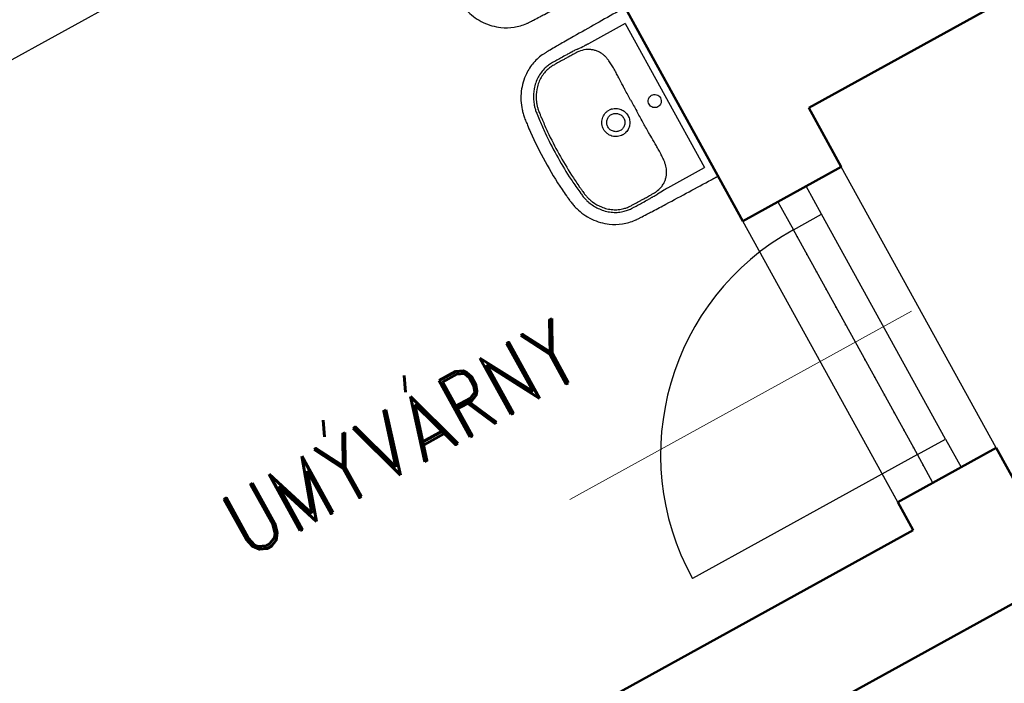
# Model space of a CAD drawing. Header units: millimetres. Extents: x 2886542 to 7567581, y -792623 to 134766.
# Tile 55 of 256: x 4104926 to 4107993, y -407685 to -405617. Entities that reach past the tile are written whole.
import ezdxf

# ---------------------------------------------------------------- set-up
doc = ezdxf.new("R2010")
doc.units = ezdxf.units.MM
doc.linetypes.add('DASHDOT', pattern=[1, 0.5, -0.25, 0, -0.25])
doc.linetypes.add('DOT', pattern=[0.25, 0, -0.25])
for name, color, linetype, lineweight in [('CKDVERE_', 7, 'Continuous', 25), ('CKDVERE_OSY', 1, 'Continuous', 18), ('CKDVERE_PRAH', 7, 'Continuous', 25), ('CKDVERE_ZARUBNE_RAM', 5, 'Continuous', 25), ('CKSTENY_PODROVINOU', 7, 'Continuous', 25), ('IN_C_TLUSTA', 5, 'Continuous', 50)]:
    doc.layers.add(name, color=color, linetype=linetype, lineweight=lineweight)
doc.layers.add('CKDVERE_DORAZ', color=7, linetype='DOT', lineweight=25, plot=False)
for name, color, linetype in [('IN_C_OSA', 6, 'DASHDOT'), ('IN_TEXT', 7, 'Continuous'), ('požárničina', 10, 'Continuous')]:
    doc.layers.add(name, color=color, linetype=linetype)
doc.styles.add('ROMAND', font='romand.shx', dxfattribs={"width": 0.85})
doc.dimstyles.new('IP 1_100', dxfattribs={"dimscale": 100, "dimtxt": 2.5, "dimasz": 2, "dimexe": 1, "dimexo": 5, "dimgap": 1, "dimtad": 1, "dimdec": 0, "dimzin": 0, "dimdsep": 46, "dimtxsty": 'ROMAND', "dimblk": 'ARCHTICK', "dimcen": 0.09, "dimdle": 1, "dimclrd": 256, "dimclre": 256, "dimclrt": 7, "dimadec": 0, "dimazin": 0, "dimtfac": 1, "dimtdec": 0, "dimtix": 1, "dimtmove": 2, "dimatfit": 3, "dimldrblk": 'OBLIQUE', "dimfxl": 0, "dimtolj": 1, "dimtzin": 0, "dimarcsym": 0})

# ---------------------------------------------------------------- blocks, each defined once
blk = doc.blocks.new('_ArchTick')
at = {"color": 0, "linetype": 'ByBlock', "const_width": 0.15}
blk.add_lwpolyline([(-0.5, -0.5), (0.5, 0.5)], dxfattribs=at)
blk = doc.blocks.new('nástrojárna')
at = {"color": 250}
for p, q in [((4182309.1, -612650.9), (4182309.1, -612076.5)), ((4182285.4, -612107.8), (4182154.4, -612107.8)), ((4182285.4, -612107.8), (4182285.4, -612619.7)), ((4182154.4, -612118.6), (4182154.4, -612118.6)), ((4182185.9, -612200), (4182185.9, -612200)), ((4182185.9, -612527.5), (4182185.9, -612527.5)), ((4182154.4, -612619.7), (4182285.4, -612619.7))]:
    blk.add_line(p, q, dxfattribs=at)
for centre, radius, start, end in [((4182102.3, -612318.7), 213.6, 86.0078, 87.7144), ((4182320.6, -609191.5), 2921.3, 266.0078, 266.4663), ((4182106.7, -612214.4), 100.7, 84.2213, 87.654), ((4182108.9, -612193.2), 79.3, 68.2149, 84.2213), ((4182113.8, -612181), 66.2, 56.7828, 68.2149), ((4182110.8, -612363), 43.2, 77.4337, 89.9662), ((4190764.1, -612343), 8579.1, 179.87635, 180.1385), ((4174478.9, -612382.4), 7706.2, 359.84666, 0.1385), ((4182110.8, -612364.5), 43.2, 270.0218, 282.5783), ((4182104.1, -612475.9), 137.9, 272.8096, 275.3151), ((4182103.3, -612426.4), 195.9, 272.2085, 274.0693), ((4182109.9, -612538.5), 75, 275.3151, 292.2487), ((4182272.4, -614802.8), 2186.5, 93.4566, 94.0693), ((4182111.1, -612541.3), 72, 292.2487, 302.7535)]:
    blk.add_arc(centre, radius, start, end, dxfattribs=at)
for points, degree, knots in [([(4181859.1, -611663.7), (4181859.1, -611697.9), (4181861, -611739.7), (4181865.3, -611784.3), (4181866.8, -611797.5), (4181867.8, -611805.9), (4181869.1, -611815.8), (4181871.1, -611827.2), (4181875.8, -611844.9), (4181884.4, -611866.8), (4181899.3, -611891.7), (4181917.9, -611913.6), (4181943, -611934.8), (4181975.9, -611952.2), (4182004.3, -611958.4), (4182020.4, -611959.8), (4182026, -611960.1), (4182032.7, -611960.3), (4182045.5, -611960.5), (4182060.6, -611960.8), (4182088.6, -611961.3), (4182136.8, -611962.1), (4182205.6, -611963), (4182259.1, -611963.2), (4182285.4, -611963.6)], 3, [-642.986491, -642.986491, -642.986491, -642.986491, -540.532657, -517.494775, -508.750906, -500.600948, -492.215696, -478.677984, -465.870983, -437.194089, -408.262196, -379.333921, -351.177371, -309.962147, -268.739757, -264.873812, -261.265349, -251.957246, -244.770101, -223.010147, -206.622255, -160.54308, -78.625109, 0, 0, 0, 0]), ([(4182285.4, -612063.9), (4182259.1, -612064), (4182205.6, -612064.4), (4182136.8, -612065.3), (4182088.6, -612066.1), (4182060.6, -612066.6), (4182045.5, -612066.9), (4182032.7, -612067.2), (4182026, -612067.4), (4182020.4, -612067.7), (4182004.3, -612069), (4181975.9, -612075.2), (4181943, -612092.6), (4181917.9, -612113.8), (4181899.3, -612135.8), (4181884.4, -612160.6), (4181875.8, -612182.5), (4181871.1, -612200.3), (4181869.1, -612211.7), (4181867.8, -612221.6), (4181866.8, -612230), (4181865.3, -612243.2), (4181861, -612287.7), (4181859.1, -612329.6), (4181859.1, -612363.7)], 3, [624.329372, 624.329372, 624.329372, 624.329372, 702.954481, 784.872453, 830.951627, 847.339519, 869.099473, 876.286618, 885.594721, 889.203185, 893.06913, 934.29152, 975.506743, 1003.663293, 1032.591568, 1061.523462, 1090.200355, 1103.007356, 1116.545068, 1124.93032, 1133.080278, 1141.824147, 1164.862029, 1267.315864, 1267.315864, 1267.315864, 1267.315864]), ([(4182110.9, -612105.3), (4182108.9, -612105.2), (4182104.7, -612105.1), (4182099.7, -612105.2), (4182093, -612105.1), (4182086.5, -612105), (4182074.2, -612105), (4182063.7, -612104.9), (4182053.5, -612104.9), (4182047.2, -612104.9), (4182040.3, -612104.9), (4182033.7, -612105), (4182027.3, -612105.1), (4182020.9, -612105.4), (4182011.6, -612106.4), (4181998.9, -612108.8), (4181982.9, -612114.3), (4181966.7, -612123.1), (4181951.6, -612134.7), (4181935, -612152.3), (4181922.4, -612172.4), (4181914.9, -612191.7), (4181911.9, -612202.6), (4181910.3, -612210.1), (4181909.3, -612216.4), (4181907.9, -612227.9), (4181905.3, -612251.1), (4181901.2, -612297.9), (4181899.9, -612337.7), (4181899.9, -612363.7)], 3, [175.048841, 175.048841, 175.048841, 175.048841, 180.891155, 187.66553, 190.097243, 200.971297, 207.107662, 226.924402, 232.691241, 237.690518, 245.872119, 253.117634, 257.691167, 265.085682, 272.24233, 285.758915, 303.884333, 322.571574, 341.132044, 360.794246, 394.866598, 411.87741, 422.527365, 428.832371, 434.893076, 441.844009, 463.483086, 504.881463, 582.882709, 582.882709, 582.882709, 582.882709]), ([(4182110.9, -612113.8), (4182109, -612113.8), (4182105.8, -612113.7), (4182100.8, -612113.7), (4182092.9, -612113.7), (4182084.4, -612113.6), (4182074, -612113.6), (4182065, -612113.5), (4182052.3, -612113.5), (4182040, -612113.5), (4182028.9, -612113.5), (4182021.5, -612113.8), (4182013.3, -612114.7), (4182001.5, -612116.8), (4181986.5, -612121.9), (4181970.9, -612130.3), (4181956.8, -612141.3), (4181941.2, -612157.9), (4181930.6, -612175.1), (4181924.5, -612189.9), (4181921.7, -612198.1), (4181919.8, -612205.1), (4181918.4, -612212.2), (4181917.5, -612218.3), (4181916.5, -612225.8), (4181915.5, -612235.4), (4181913.3, -612255.9), (4181909.7, -612298.8), (4181908.3, -612337.9), (4181908.3, -612363.7)], 3, [979.515725, 979.515725, 979.515725, 979.515725, 984.998793, 989.193783, 994.506217, 1008.836262, 1014.564091, 1025.67181, 1035.775102, 1052.873813, 1062.576161, 1068.957794, 1075.078432, 1087.407323, 1104.896786, 1122.232394, 1140.496235, 1158.413781, 1190.38659, 1200.50569, 1206.374096, 1216.605643, 1222.213255, 1228.037047, 1234.961214, 1245.092548, 1256.793198, 1296.845648, 1374.248337, 1374.248337, 1374.248337, 1374.248337]), ([(4182185.9, -612200), (4182185.8, -612197.3), (4182185.4, -612192.2), (4182184.7, -612183.5), (4182183.5, -612174.5), (4182181.1, -612165.1), (4182177.5, -612156.2), (4182172.4, -612147.4), (4182165.9, -612139), (4182158.5, -612131.6), (4182152.9, -612127.5), (4182150, -612125.6)], 3, [850.913163, 850.913163, 850.913163, 850.913163, 858.963388, 866.231581, 877.085686, 886.260054, 895.260314, 905.875022, 916.564351, 927.072225, 937.310546, 937.310546, 937.310546, 937.310546]), ([(4182185, -612324.5), (4182185.1, -612312.1), (4182185.2, -612295.4), (4182185.7, -612269.3), (4182186.3, -612250.8), (4182186.6, -612231.1), (4182186.6, -612218.1), (4182186.3, -612207.5), (4182186, -612202.4), (4182185.9, -612200)], 3, [726.376125, 726.376125, 726.376125, 726.376125, 763.622224, 776.430836, 804.676477, 819.055623, 835.490807, 843.719456, 850.904433, 850.904433, 850.904433, 850.904433]), ([(4182067.4, -612363.7), (4182067.4, -612357.9), (4182069.1, -612349.3), (4182074.5, -612339.1), (4182081.8, -612330.1), (4182091.4, -612323.7), (4182102.4, -612320.3), (4182108, -612319.8), (4182110.9, -612319.8)], 3, [-68.665418, -68.665418, -68.665418, -68.665418, -51.296816, -42.590342, -34.181869, -16.861064, -8.510528, 0, 0, 0, 0]), ([(4182120.2, -612320.8), (4182125, -612321.9), (4182134.2, -612325.7), (4182145.4, -612335.6), (4182151.4, -612346.6), (4182153.9, -612356.3), (4182154.3, -612361.3), (4182154.3, -612363.7)], 3, [9.459226, 9.459226, 9.459226, 9.459226, 24.117237, 38.862114, 53.669389, 61.303478, 68.668558, 68.668558, 68.668558, 68.668558]), ([(4182082.6, -612363.7), (4182082.6, -612361.8), (4182082.9, -612358), (4182084.6, -612352.7), (4182087.2, -612347.7), (4182090.7, -612343.4), (4182095, -612339.8), (4182101.5, -612336.3), (4182107.1, -612335.1), (4182110.9, -612335.1)], 3, [0, 0, 0, 0, 5.771404, 11.358994, 16.760694, 22.424371, 27.849839, 33.48032, 44.736035, 44.736035, 44.736035, 44.736035]), ([(4182110.9, -612335.1), (4182112.8, -612335.1), (4182116.5, -612335.5), (4182121.9, -612337.2), (4182126.8, -612339.8), (4182131, -612343.4), (4182134.5, -612347.7), (4182138, -612354.3), (4182139.2, -612360), (4182139.2, -612363.7)], 3, [44.736035, 44.736035, 44.736035, 44.736035, 50.403646, 55.91951, 61.571197, 67.020032, 72.442686, 78.078755, 89.405769, 89.405769, 89.405769, 89.405769]), ([(4182228.9, -612363.7), (4182228.9, -612361.1), (4182230, -612355.7), (4182234.5, -612348.9), (4182241.2, -612344.3), (4182249.2, -612342.6), (4182257.2, -612344.2), (4182264, -612348.8), (4182268.5, -612355.6), (4182269.6, -612361), (4182269.6, -612363.7)], 3, [0, 0, 0, 0, 8.041153, 16.003729, 24.145465, 32.059, 40.064065, 48.100306, 56.065262, 64.20975, 64.20975, 64.20975, 64.20975]), ([(4181859.1, -612363.7), (4181859.1, -612397.9), (4181861, -612439.7), (4181865.3, -612484.3), (4181866.8, -612497.5), (4181867.8, -612505.9), (4181869.1, -612515.8), (4181871.1, -612527.2), (4181875.8, -612544.9), (4181884.4, -612566.8), (4181899.3, -612591.7), (4181917.9, -612613.6), (4181943, -612634.8), (4181975.9, -612652.2), (4182004.3, -612658.4), (4182020.4, -612659.8), (4182026, -612660.1), (4182032.7, -612660.3), (4182045.5, -612660.5), (4182060.6, -612660.8), (4182088.6, -612661.3), (4182136.8, -612662.1), (4182205.6, -612663), (4182259.1, -612663.2), (4182285.4, -612663.6)], 3, [-642.986491, -642.986491, -642.986491, -642.986491, -540.532657, -517.494775, -508.750906, -500.600948, -492.215696, -478.677984, -465.870983, -437.194089, -408.262196, -379.333921, -351.177371, -309.962147, -268.739757, -264.873812, -261.265349, -251.957246, -244.770101, -223.010147, -206.622255, -160.54308, -78.625109, 0, 0, 0, 0]), ([(4181899.9, -612363.7), (4181899.9, -612389.7), (4181901.2, -612429.5), (4181905.3, -612476.4), (4181907.9, -612499.6), (4181909.3, -612511), (4181910.3, -612517.4), (4181911.9, -612524.9), (4181914.9, -612535.8), (4181922.4, -612555), (4181935, -612575.2), (4181951.6, -612592.7), (4181966.7, -612604.4), (4181982.9, -612613.2), (4181998.9, -612618.6), (4182011.6, -612621.1), (4182020.9, -612622), (4182027.3, -612622.4), (4182033.7, -612622.5), (4182040.3, -612622.5), (4182047.2, -612622.6), (4182053.5, -612622.6), (4182063.7, -612622.5), (4182074.2, -612622.5), (4182086.5, -612622.4), (4182093, -612622.3), (4182099.7, -612622.3), (4182104.7, -612622.3), (4182108.9, -612622.2), (4182110.9, -612622.2)], 3, [582.882709, 582.882709, 582.882709, 582.882709, 660.883955, 702.282331, 723.921408, 730.872341, 736.933047, 743.238052, 753.888008, 770.898819, 804.971172, 824.633373, 843.193843, 861.881084, 880.006503, 893.523087, 900.679736, 908.07425, 912.647783, 919.893298, 928.074899, 933.074176, 938.841015, 958.657755, 964.79412, 975.668174, 978.099887, 984.874262, 990.716576, 990.716576, 990.716576, 990.716576]), ([(4181908.3, -612363.7), (4181908.3, -612389.5), (4181909.7, -612428.7), (4181913.3, -612471.6), (4181915.5, -612492.1), (4181916.5, -612501.6), (4181917.5, -612509.2), (4181918.4, -612515.2), (4181919.8, -612522.3), (4181921.7, -612529.3), (4181924.5, -612537.6), (4181930.6, -612552.4), (4181941.2, -612569.6), (4181956.8, -612586.2), (4181970.9, -612597.1), (4181986.5, -612605.6), (4182001.5, -612610.6), (4182013.3, -612612.8), (4182021.5, -612613.6), (4182028.9, -612614), (4182040, -612614), (4182052.3, -612614), (4182065, -612613.9), (4182074, -612613.9), (4182084.4, -612613.9), (4182092.9, -612613.8), (4182100.8, -612613.7), (4182105.8, -612613.8), (4182109, -612613.7), (4182110.9, -612613.6)], 3, [0, 0, 0, 0, 77.402688, 117.455139, 129.155789, 139.287123, 146.21129, 152.035082, 157.642694, 167.874241, 173.742647, 183.861746, 215.834556, 233.752102, 252.015943, 269.351551, 286.841014, 299.169905, 305.290543, 311.672176, 321.374524, 338.473235, 348.576526, 359.684246, 365.412075, 379.74212, 385.054554, 389.249544, 394.732611, 394.732611, 394.732611, 394.732611]), ([(4182110.9, -612407.7), (4182108, -612407.7), (4182102.4, -612407.1), (4182091.4, -612403.8), (4182081.8, -612397.3), (4182074.5, -612388.4), (4182069.1, -612378.2), (4182067.4, -612369.5), (4182067.4, -612363.7)], 3, [137.337116, 137.337116, 137.337116, 137.337116, 145.847644, 154.19818, 171.518985, 179.927458, 188.633932, 206.002534, 206.002534, 206.002534, 206.002534]), ([(4182110.9, -612392.3), (4182107.1, -612392.4), (4182101.5, -612391.2), (4182095, -612387.6), (4182090.7, -612384), (4182087.2, -612379.7), (4182084.6, -612374.8), (4182082.9, -612369.4), (4182082.6, -612365.7), (4182082.6, -612363.7)], 3, [134.075503, 134.075503, 134.075503, 134.075503, 145.331218, 150.961699, 156.387167, 162.050844, 167.452544, 173.040134, 178.811538, 178.811538, 178.811538, 178.811538]), ([(4182139.2, -612363.7), (4182139.2, -612367.5), (4182138, -612373.2), (4182134.5, -612379.8), (4182131, -612384.1), (4182126.8, -612387.6), (4182121.9, -612390.3), (4182116.5, -612392), (4182112.8, -612392.3), (4182110.9, -612392.3)], 3, [89.405769, 89.405769, 89.405769, 89.405769, 100.732783, 106.368852, 111.791506, 117.240341, 122.892028, 128.407892, 134.075503, 134.075503, 134.075503, 134.075503]), ([(4182154.3, -612363.7), (4182154.3, -612366.2), (4182153.9, -612371.2), (4182151.4, -612380.8), (4182145.4, -612391.8), (4182134.2, -612401.8), (4182125, -612405.6), (4182120.2, -612406.7)], 3, [68.668558, 68.668558, 68.668558, 68.668558, 76.033638, 83.667727, 98.475003, 113.219879, 127.877891, 127.877891, 127.877891, 127.877891]), ([(4182269.6, -612363.7), (4182269.6, -612366.4), (4182268.5, -612371.8), (4182264, -612378.7), (4182257.2, -612383.2), (4182249.2, -612384.8), (4182241.2, -612383.2), (4182234.5, -612378.6), (4182230, -612371.7), (4182228.9, -612366.4), (4182228.9, -612363.7)], 3, [64.20975, 64.20975, 64.20975, 64.20975, 72.354238, 80.319194, 88.355435, 96.3605, 104.274035, 112.415771, 120.378347, 128.4195, 128.4195, 128.4195, 128.4195]), ([(4182185.9, -612527.5), (4182186, -612525.1), (4182186.3, -612520), (4182186.6, -612509.3), (4182186.6, -612496.3), (4182186.3, -612476.6), (4182185.7, -612458.2), (4182185.2, -612432.1), (4182185, -612415.4), (4182185, -612403)], 3, [523.343903, 523.343903, 523.343903, 523.343903, 530.528881, 538.757529, 555.192714, 569.57186, 597.8175, 610.626113, 647.872212, 647.872212, 647.872212, 647.872212]), ([(4182150, -612601.8), (4182152.9, -612600), (4182158.5, -612595.9), (4182165.9, -612588.5), (4182172.4, -612580.1), (4182177.5, -612571.3), (4182181.1, -612562.4), (4182183.5, -612553), (4182184.7, -612544), (4182185.4, -612535.3), (4182185.8, -612530.2), (4182185.9, -612527.5)], 3, [436.937791, 436.937791, 436.937791, 436.937791, 447.176112, 457.683986, 468.373315, 478.988023, 487.988283, 497.162651, 508.016755, 515.284948, 523.335174, 523.335174, 523.335174, 523.335174]), ([(4182285.4, -612663.6), (4182293.7, -612663.7), (4182309.1, -612663.7), (4182309.1, -612663.6)], 1, [0, 0, 8.396177, 23.819133, 23.95623, 23.95623])]:
    blk.add_open_spline(points, degree=degree, knots=knots, dxfattribs=at)
for points, degree in [([(4182154.4, -612107.8), (4182153.5, -612107.8), (4182151.7, -612107.8), (4182148.9, -612107.6), (4182146.1, -612107.5), (4182143.3, -612107.3), (4182141.5, -612107.2), (4182140.5, -612107.2)], 3), ([(4182140.5, -612620.3), (4182141.5, -612620.2), (4182143.3, -612620.1), (4182146.1, -612620), (4182148.9, -612619.8), (4182151.7, -612619.7), (4182153.5, -612619.7), (4182154.4, -612619.7)], 3), ([(4182309.1, -612663.6), (4182309.1, -612664), (4182309.1, -612664.3), (4182309.1, -612657.8), (4182309.1, -612654.3), (4182309.1, -612650.9)], 5)]:
    blk.add_open_spline(points, degree=degree, dxfattribs=at)
at = {"layer": 'CKDVERE_', "color": 250, "ltscale": 250}
blk.add_line((4182434.1, -613723.7), (4181634.1, -613723.7), dxfattribs=at)
blk.add_arc((4182434.1, -613723.7), 800, 90, 180, dxfattribs=at)
at = {"layer": 'CKDVERE_DORAZ', "color": 250, "ltscale": 250}
blk.add_line((4182434.1, -613823.7), (4182434.1, -612823.7), dxfattribs=at)
at = {"layer": 'CKDVERE_OSY', "color": 250, "ltscale": 250}
blk.add_line((4182634.1, -613323.7), (4181418.1, -613323.7), dxfattribs=at)
at = {"layer": 'CKDVERE_PRAH', "color": 250, "ltscale": 250}
for p, q in [((4182434.1, -613723.7), (4182434.1, -612923.7)), ((4182534.1, -613723.7), (4182534.1, -612923.7))]:
    blk.add_line(p, q, dxfattribs=at)
at = {"layer": 'CKDVERE_ZARUBNE_RAM', "color": 250, "ltscale": 250}
for p, q in [((4182434.1, -612823.7), (4182434.1, -612923.7)), ((4182534.1, -612823.7), (4182434.1, -612823.7)), ((4182534.1, -612923.7), (4182534.1, -612823.7)), ((4182434.1, -612923.7), (4182534.1, -612923.7)), ((4182434.1, -613823.7), (4182434.1, -613723.7)), ((4182434.1, -613723.7), (4182534.1, -613723.7)), ((4182534.1, -613723.7), (4182534.1, -613823.7)), ((4182534.1, -613823.7), (4182434.1, -613823.7))]:
    blk.add_line(p, q, dxfattribs=at)
at = {"layer": 'CKSTENY_PODROVINOU', "color": 250, "ltscale": 250}
for p, q in [((4182309.1, -613823.7), (4182309.1, -612823.7)), ((4182659.1, -613823.7), (4182659.1, -612823.7)), ((4182309.1, -613823.7), (4182309.1, -613723.7))]:
    blk.add_line(p, q, dxfattribs=at)
at = {"layer": 'IN_C_OSA', "color": 250, "ltscale": 2500}
blk.add_line((4135508.2, -611283.7), (4196081.4, -611283.7), dxfattribs=at)
at = {"layer": 'IN_C_TLUSTA', "color": 250}
for p, q in [((4182309.1, -609113.7), (4182309.1, -612823.7)), ((4182659.1, -612613.7), (4187599.1, -612613.7)), ((4182659.1, -612613.7), (4182659.1, -612823.7)), ((4182309.1, -613823.7), (4182309.1, -613923.7)), ((4182659.1, -613823.7), (4182659.1, -614273.7)), ((4179344.1, -613923.7), (4182309.1, -613923.7)), ((4176034.1, -614273.7), (4182469.1, -614273.7))]:
    blk.add_line(p, q, dxfattribs=at)
at = {"layer": 'IN_C_TLUSTA', "color": 250, "ltscale": 250}
for p, q in [((4182309.1, -612823.7), (4182659.1, -612823.7)), ((4182309.1, -613823.7), (4182309.1, -613923.7)), ((4182309.1, -613823.7), (4182659.1, -613823.7))]:
    blk.add_line(p, q, dxfattribs=at)
at = {"layer": 'IN_TEXT', "color": 250, "insert": (4180446, -613002.5), "char_height": 200, "width": 2497.377, "attachment_point": 7, "style": 'ROMAND'}
blk.add_mtext('{\\C0;UMÝVÁRNY}', dxfattribs=at)

msp = doc.modelspace()

# ---------------------------------------------------------------- block references
at = {"layer": 'požárničina', "color": 1, "linetype": 'Continuous', "lineweight": 50, "rotation": 28.85998199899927}
msp.add_blockref('nástrojárna', (148512.4, -1888211), dxfattribs=at)

# ---------------------------------------------------------------- leaders
at = {"layer": 'IN_TEXT'}
msp.add_leader([(4089805.5, -404723.9), (4105052.5, -424824), (4119627.8, -424824)], dimstyle='IP 1_100', override={"dimasz": 35, "dimtad": 0}, dxfattribs=at)

doc.saveas('drawing.dxf')
